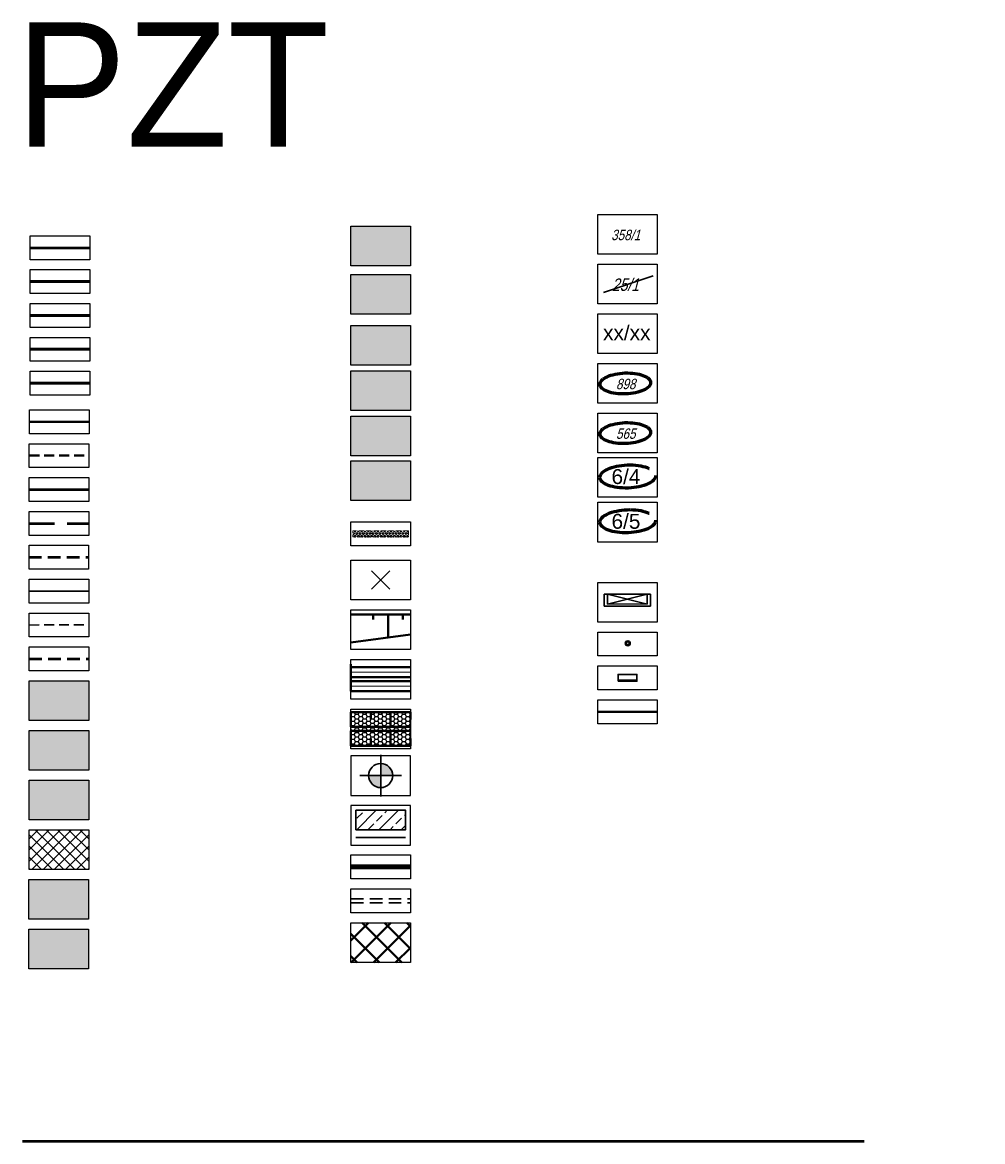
# Model space of a CAD drawing. Header units: metres. Extents: x 7429064 to 7431133, y 5709479 to 5714472.
# Tile 138 of 140: x 7430852 to 7430949, y 5710297 to 5710410. Entities that reach past the tile are written whole.
import ezdxf
from ezdxf.enums import TextEntityAlignment as Align
from ezdxf.lldxf.tags import DXFTag

# ---------------------------------------------------------------- set-up
doc = ezdxf.new("R2010")
doc.units = ezdxf.units.M
for name, pattern in [('ACAD_ISO03W100', [30, 12, -18]), ('DASHED', [19.05, 12.7, -6.35]), ('DASHED2', [0.375, 0.25, -0.125]), ('HIDDEN', [0.375, 0.25, -0.125]), ('KRESKOWA', [19.05, 12.7, -6.35])]:
    doc.linetypes.add(name, pattern=pattern)
for name, color, linetype, lineweight in [('_1_HECZ_BITUM', 7, 'DASHED2', 18), ('_D_03_ROZBIORKI OBIEKTOW', 6, '_LIKWIDACJA', 30), ('_D_1_KRAWĘDŹ - ZMIANA NAW', 7, 'DASHED2', 13), ('_D_2_HECZ_płytki wypustkowe ostrzegawcze', 30, 'Continuous', 25), ('_D_4_ŚCIEK PRZYKRAWĘŻNIKOWY_2 KOSTKI', 200, 'DASHED', 50), ('_D_6_MA_KOSZ NA SMIECI', 5, 'Continuous', 30), ('_D_6_MA_WIATA ORION', 220, 'Continuous', 30), ('_D_6_MA_ŁAWKA ULICZNA', 5, 'Continuous', 30), ('_D_7_PAS DROGOWY-LINIA ROZGR TEREN INW', 222, 'HIDDEN', 50), ('_D_7_PAS DROGOWY_PODZIAL', 1, 'Continuous', 50), ('_D_7_TEREN NIEZBEDNY DLA OB_BUD', 252, 'HIDDEN', 50), ('_D_Tabelka', 7, 'Continuous', 25), ('_GEOLOGIA', 24, 'Continuous', 30), ('_skarpy', 84, 'Continuous', 40), ('_skarpy umocnione', 202, 'Continuous', 25), ('_wycinka_ZUDP', 1, 'Continuous', 30), ('D_1_LINIA_KRAWĘŻNIK KAM_20_30 WYN 0 CM_BEZ FAZY', 80, 'DASHED', 50), ('D_1_LINIA_KRAWĘŻNIK KAM_20_30 WYN 12 CM', 80, 'Continuous', 50), ('D_1_LINIA_KRAWĘŻNIK_BET_20_30 WYN 0-2 CM', 5, 'HIDDEN', 40), ('D_1_LINIA_KRAWĘŻNIK_BET_20_30 WYN 12 CM', 7, 'Continuous', 40), ('D_1_LINIA_PALISADA_60 CM', 5, 'Continuous', 50), ('Dr-Krawędź jezdni', 251, 'DASHED2', 30), ('Dr-przepust', 32, 'ZYGZAK', 30), ('DZIAŁKI_WEJCIE _SIECI', 30, 'ACAD_ISO03W100', 60), ('DZIAŁKI_ZRID', 5, 'ACAD_ISO03W100', 60), ('HECZ BRUKOWANIA KOSTKA KAMIENNA 9_11', 42, 'Continuous', 13), ('KRAWĘŻNIK BETONOWY 12_25 WYN 0 CM', 250, 'DASHED', 50), ('M_PODZIAŁY', 1, 'Continuous', 30), ('Ogrodzenia proj', 200, 'OGRODZENIE2', 40), ('skarpa', 82, 'ŚLADY', 20), ('Tabelka', 7, 'Continuous', 25)]:
    doc.layers.add(name, color=color, linetype=linetype, lineweight=lineweight)
doc.layers.add('_Brudnopis', color=22, linetype='Continuous', lineweight=50, plot=False)
for name, color, linetype, lineweight, true_color, transparency in [('_D_2_HECZ_CPR', 7, 'Continuous', 0, 0xb3b3ff, 0.5), ('_D_2_HECZ_ROZBIÓRKI_OBIEKTOW', 7, 'Continuous', 30, 0xad00ad, 0.3), ('D_2_HECZ DROGI ROWEROWE', 7, 'Continuous', 0, 0xff7070, 0.5), ('D_2_HECZ_CHODNIK_KOSTKA', 7, 'Continuous', 0, 0xf7f588, 0.35), ('D_2_HECZ_DROGI KOSTKA', 7, 'Continuous', 13, 0xffbea8, 0.3), ('D_2_HECZ_JEZDNIA KR3- NOWA KONSTRUKCJA', 7, 'Continuous', 13, 0x99e6ff, 0.3), ('D_2_HECZ_JEZDNIA KR3- NOWA KONSTRUKCJA G4', 7, 'Continuous', 13, 0xbdbdbd, 0.3), ('D_2_HECZ_ZATOKI AUTOBUSOWE', 7, 'Continuous', 0, 0x002e23, 0.5), ('D_2_HECZ_ZIELEN', 7, 'Continuous', 13, 0xd6ffd6, 0.3)]:
    doc.layers.add(name, color=color, linetype=linetype, lineweight=lineweight, true_color=true_color, transparency=transparency)
doc.layers.add('_D_7_CZASOWE ZAJĘCIE_PRZEBUDOWA SIECI', color=7, linetype='HIDDEN', lineweight=50, true_color=0xd16900)
for name, color, linetype, lineweight, transparency in [('D_1_LINIA_OBRZEŻE_BET_6x30cm - III', 24, 'Continuous', 30, 0.3), ('D_2_HECZ ŚCIEŻKI ROWEROWE', 30, 'Continuous', 0, 0.5), ('D_2_HECZ_ZJAZDY - KOSTKA BET', 214, 'Continuous', 13, 0.3), ('D_4_Tabelka', 7, 'Continuous', 25, 0.3)]:
    doc.layers.add(name, color=color, linetype=linetype, lineweight=lineweight, transparency=transparency)
doc.styles.add('Annotative', font='txt')
doc.styles.add('ARIAL', font='arial.ttf')
doc.styles.add('GEO-INFO', font='arial.ttf')
doc.styles.add('LINIE', font='simplex.shx')
tags = doc.linetypes.add('_LIKWIDACJA', pattern='A,0,-3,["x",LINIE,S=2.54,R=0,X=-2.54,Y=-0.9],-3', length=6).pattern_tags.tags
tags[6] = DXFTag(74, 10)
doc.linetypes.add('OGRODZENIE2', pattern='A,6.35,-2.54,[132,ltypeshp.shx,S=2.54,R=0,X=-2.54,Y=0],-2.54,25.4', length=36.83)
doc.linetypes.add('ZYGZAK', pattern='A,0.00254,-5.08,[131,ltypeshp.shx,S=5.08,R=0,X=-5.08,Y=0],-10.16,[131,ltypeshp.shx,S=5.08,R=180,X=5.08,Y=0],-5.08', length=20.32254)
doc.linetypes.add('ŚLADY', pattern='A,3.81,[130,ltypeshp.shx,S=6.35,R=0,X=0,Y=0],3.81', length=7.62)

# ---------------------------------------------------------------- blocks, each defined once
blk = doc.blocks.new('A$C59100B2D')
at = {"layer": '_wycinka_ZUDP'}
for points in [[(0.701, -0.713), (-0.701, 0.713)], [(-0.7, -0.713), (0.701, 0.713)]]:
    blk.add_lwpolyline(points, dxfattribs=at)
blk = doc.blocks.new('odwiert')
at = {"layer": '_GEOLOGIA'}
h = blk.add_hatch(color=256, dxfattribs=at)
h.dxf.hatch_style = 1
h.paths.add_polyline_path([(0, 1.73), (0, 0), (1.73, 0, 0.414214)])
h.paths.add_polyline_path([(0, 0), (-1.73, 0, 0.414214), (0, -1.73)])
for points in [[(0, 3), (0, -3)], [(-3, 0), (3, 0)]]:
    blk.add_lwpolyline(points, dxfattribs=at)
blk.add_circle((0, 0), 1.73, dxfattribs=at)
blk = doc.blocks.new('kosz na śmieci')
for radius in [0.25, 0.15]:
    blk.add_circle((0, 0), radius)
blk = doc.blocks.new('Kosz')
at = {"layer": '_D_6_MA_KOSZ NA SMIECI', "rotation": 170.3852004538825}
blk.add_blockref('kosz na śmieci', (0, 0), dxfattribs=at)
blk = doc.blocks.new('YTP')
at = {"layer": '_D_6_MA_WIATA ORION', "color": 6}
for p, q in [((0, 0), (-0.14, -1.19)), ((0, 0), (4.62, -0.56)), ((0.32, -0.04), (0.2, -1.02)), ((0.2, -1.02), (4.3, -0.52)), ((0.2, -1.01), (4.18, -1.5)), ((0.32, -0.04), (4.18, -1.51)), ((4.3, -0.52), (4.18, -1.51)), ((4.62, -0.56), (4.47, -1.75)), ((-0.14, -1.19), (4.47, -1.75))]:
    blk.add_line(p, q, dxfattribs=at)
blk = doc.blocks.new('lawka')
at = {"layer": '_D_6_MA_ŁAWKA ULICZNA'}
blk.add_line((6600906.31, 5737255.72), (6600906.31, 5737253.82), dxfattribs=at)
blk.add_lwpolyline([(6600906.18, 5737255.72), (6600906.88, 5737255.72), (6600906.88, 5737253.82), (6600906.18, 5737253.82)], close=True, dxfattribs=at)

msp = doc.modelspace()

# ---------------------------------------------------------------- hatches: boundary and pattern name
at = {"layer": '_1_HECZ_BITUM', "lineweight": 20, "transparency": 33554687}
h = msp.add_hatch(dxfattribs=at)
h.set_pattern_fill('ANSI37', color=256, scale=0.25)
h.set_pattern_definition([(45, (-0.0009, 7.3686), (-0.56126600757, 0.56126600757), []), (135, (-0.0009, 7.3686), (-0.56126600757, -0.56126600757), [])])
h.paths.add_polyline_path([(7430859.051, 5710324.448), (7430859.051, 5710328.448), (7430853.047, 5710328.448), (7430853.047, 5710324.448)])
at = {"layer": '_D_2_HECZ_CPR', "transparency": 33554585}
h = msp.add_hatch(color=256, dxfattribs=at)
h.dxf.hatch_style = 1
h.paths.add_polyline_path([(7430891.467, 5710375.233), (7430891.467, 5710379.233), (7430885.464, 5710379.233), (7430885.464, 5710375.233)])
at = {"layer": '_D_2_HECZ_płytki wypustkowe ostrzegawcze'}
h = msp.add_hatch(dxfattribs=at)
h.set_pattern_fill('HEX', color=256, scale=0.03, angle=-89.95721)
h.set_pattern_definition([(270.0427919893, (22214.66341, 11714.51571), (0.1649777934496, 0.0001232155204), [0.09525, -0.1905]), (30.0427919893, (22214.66341, 11714.51571), (-0.0825956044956, 0.1428133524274), [0.09525, -0.1905]), (330.0427919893, (22214.66348, 11714.42046), (0.082382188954, 0.1429365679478), [0.09525, -0.1905])])
h.paths.add_polyline_path([(7430891.265, 5710358.533), (7430885.665, 5710358.533), (7430885.665, 5710357.933), (7430891.265, 5710357.933)])
at = {"layer": '_D_2_HECZ_ROZBIÓRKI_OBIEKTOW', "lineweight": 0}
h = msp.add_hatch(dxfattribs=at)
h.set_pattern_fill('ANSI33', color=256, scale=0.25)
h.set_pattern_definition([(45, (0.0014, -12.3707), (-1.12253201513, 1.12253201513), []), (45, (1.1239, -12.3707), (-1.12253201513, 1.12253201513), [0.79375, -0.396875])])
h.paths.add_polyline_path([(7430885.965, 5710330.403), (7430885.965, 5710328.449), (7430890.968, 5710328.449), (7430890.968, 5710330.403)])
at = {"layer": '_skarpy'}
h = msp.add_hatch(dxfattribs=at)
h.set_pattern_fill('ANSI37', color=256, scale=0.5)
h.set_pattern_definition([(45, (0.0014, -13.955), (-1.12253201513, 1.12253201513), []), (135, (0.0014, -13.955), (-1.12253201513, -1.12253201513), [])])
h.paths.add_polyline_path([(7430891.468, 5710315.076), (7430891.468, 5710319.076), (7430885.465, 5710319.076), (7430885.465, 5710315.076)])
at = {"layer": '_skarpy umocnione'}
h = msp.add_hatch(dxfattribs=at)
h.set_pattern_fill('HONEY', color=256, scale=0.083)
h.set_pattern_definition([(0, (4765.56889, 7104.22285), (0.3952875, 0.228219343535), [0.263525, -0.52705]), (120, (4765.56889, 7104.22285), (-0.3952874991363, 0.228219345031), [0.263525, -0.52705]), (60, (4765.56889, 7104.22285), (8.637e-10, 0.456438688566), [-0.52705, 0.263525])])
h.paths.add_polyline_path([(7430885.465, 5710340.3), (7430891.469, 5710340.3), (7430891.469, 5710336.9), (7430885.465, 5710336.9)])
at = {"layer": 'D_2_HECZ DROGI ROWEROWE', "transparency": 33554585}
h = msp.add_hatch(color=256, dxfattribs=at)
h.dxf.hatch_style = 1
h.paths.add_polyline_path([(7430891.467, 5710385.233), (7430891.467, 5710389.233), (7430885.464, 5710389.233), (7430885.464, 5710385.233)])
at = {"layer": 'D_2_HECZ ŚCIEŻKI ROWEROWE'}
h = msp.add_hatch(color=256, dxfattribs=at)
h.dxf.hatch_style = 1
h.paths.add_polyline_path([(7430891.467, 5710380.36), (7430891.467, 5710384.36), (7430885.464, 5710384.36), (7430885.464, 5710380.36)])
at = {"layer": 'D_2_HECZ_CHODNIK_KOSTKA', "transparency": 33554585}
h = msp.add_hatch(color=256, dxfattribs=at)
h.dxf.hatch_style = 1
h.paths.add_polyline_path([(7430853.036, 5710318.448), (7430853.036, 5710314.448), (7430859.04, 5710314.448), (7430859.04, 5710318.448)])
at = {"layer": 'D_2_HECZ_DROGI KOSTKA'}
h = msp.add_hatch(color=256, dxfattribs=at)
h.dxf.hatch_style = 1
h.paths.add_polyline_path([(7430859.04, 5710319.448), (7430859.04, 5710323.448), (7430853.036, 5710323.448), (7430853.036, 5710319.448)])
at = {"layer": 'D_2_HECZ_JEZDNIA KR3- NOWA KONSTRUKCJA'}
h = msp.add_hatch(color=256, dxfattribs=at)
h.dxf.hatch_style = 1
h.paths.add_polyline_path([(7430853.069, 5710343.448), (7430853.069, 5710339.448), (7430859.073, 5710339.448), (7430859.073, 5710343.448)])
at = {"layer": 'D_2_HECZ_JEZDNIA KR3- NOWA KONSTRUKCJA G4'}
h = msp.add_hatch(color=256, dxfattribs=at)
h.dxf.hatch_style = 1
h.paths.add_polyline_path([(7430853.069, 5710338.451), (7430853.069, 5710334.451), (7430859.073, 5710334.451), (7430859.073, 5710338.451)])
at = {"layer": 'D_2_HECZ_ZATOKI AUTOBUSOWE', "transparency": 33554585}
h = msp.add_hatch(color=256, dxfattribs=at)
h.dxf.hatch_style = 1
h.paths.add_polyline_path([(7430885.464, 5710374.648), (7430885.464, 5710370.648), (7430891.467, 5710370.648), (7430891.467, 5710374.648)])
at = {"layer": 'D_2_HECZ_ZIELEN', "transparency": 33554687}
h = msp.add_hatch(color=256, dxfattribs=at)
h.dxf.hatch_style = 1
h.paths.add_polyline_path([(7430885.465, 5710365.584), (7430891.468, 5710365.584), (7430891.468, 5710361.584), (7430885.465, 5710361.584)])
at = {"layer": 'D_2_HECZ_ZJAZDY - KOSTKA BET', "transparency": 33554508}
h = msp.add_hatch(color=256, dxfattribs=at)
h.dxf.hatch_style = 1
h.paths.add_polyline_path([(7430859.051, 5710329.448), (7430859.051, 5710333.448), (7430853.047, 5710333.448), (7430853.047, 5710329.448)])
at = {"layer": 'HECZ BRUKOWANIA KOSTKA KAMIENNA 9_11', "transparency": 33554534}
h = msp.add_hatch(color=256, dxfattribs=at)
h.dxf.hatch_style = 1
h.paths.add_polyline_path([(7430885.464, 5710370.098), (7430885.464, 5710366.098), (7430891.468, 5710366.098), (7430891.468, 5710370.098)])

# ---------------------------------------------------------------- linework, layer by layer
at = {"layer": '_Brudnopis', "flags": 128}
msp.add_lwpolyline([(7430937.192, 5710297.044), (7430852.368, 5710297.044)], dxfattribs=at)
at = {"layer": '_D_03_ROZBIORKI OBIEKTOW', "ltscale": 0.2, "elevation": 0.003}
msp.add_lwpolyline([(7430885.965, 5710330.403), (7430885.965, 5710328.449), (7430890.968, 5710328.449), (7430890.968, 5710330.403)], close=True, dxfattribs=at)
at = {"layer": '_D_03_ROZBIORKI OBIEKTOW', "ltscale": 0.2, "elevation": 0.004}
msp.add_lwpolyline([(7430885.965, 5710327.676), (7430890.968, 5710327.676)], dxfattribs=at)
at = {"layer": '_D_1_KRAWĘDŹ - ZMIANA NAW', "ltscale": 2, "elevation": 0.004, "flags": 128}
msp.add_lwpolyline([(7430891.265, 5710358.533), (7430885.665, 5710358.533), (7430885.665, 5710357.933), (7430891.265, 5710357.933)], close=True, dxfattribs=at)
at = {"layer": '_D_4_ŚCIEK PRZYKRAWĘŻNIKOWY_2 KOSTKI', "ltscale": 0.1, "elevation": 0, "flags": 128}
msp.add_lwpolyline([(7430853.069, 5710345.651), (7430859.069, 5710345.656)], dxfattribs=at)
at = {"layer": '_D_7_CZASOWE ZAJĘCIE_PRZEBUDOWA SIECI', "ltscale": 10, "const_width": 0.3, "elevation": -0.001, "flags": 128}
msp.add_lwpolyline([(7430853.16, 5710373.41), (7430859.16, 5710373.41)], dxfattribs=at)
at = {"layer": '_D_7_PAS DROGOWY-LINIA ROZGR TEREN INW', "ltscale": 10, "const_width": 0.3, "elevation": -0.001, "flags": 128}
msp.add_lwpolyline([(7430853.16, 5710380.229), (7430859.16, 5710380.229)], dxfattribs=at)
at = {"layer": '_D_7_PAS DROGOWY_PODZIAL', "ltscale": 0.2, "const_width": 0.3, "elevation": 0, "flags": 128}
msp.add_lwpolyline([(7430853.161, 5710376.822), (7430859.161, 5710376.827)], dxfattribs=at)
at = {"layer": '_D_7_TEREN NIEZBEDNY DLA OB_BUD', "color": 96, "linetype": 'ByBlock', "lineweight": 50, "ltscale": 10, "true_color": 0x008000, "elevation": -0.001, "flags": 128}
msp.add_lwpolyline([(7430853.16, 5710387.05), (7430859.16, 5710387.055)], dxfattribs=at)
at = {"layer": '_D_7_TEREN NIEZBEDNY DLA OB_BUD', "ltscale": 10, "const_width": 0.3, "elevation": -0.001, "flags": 128}
msp.add_lwpolyline([(7430853.16, 5710383.64), (7430859.16, 5710383.645)], dxfattribs=at)
at = {"layer": '_D_Tabelka', "ltscale": 5, "extrusion": (-1.30025e-07, 7.79894e-06, 1), "elevation": 43.569, "flags": 128}
for points in [[(7430853.16, 5710388.255), (7430859.16, 5710388.255), (7430859.16, 5710385.845), (7430853.16, 5710385.845)], [(7430853.16, 5710384.845), (7430859.16, 5710384.845), (7430859.16, 5710382.434), (7430853.16, 5710382.434)], [(7430853.16, 5710381.434), (7430859.16, 5710381.434), (7430859.16, 5710379.023), (7430853.16, 5710379.024)], [(7430853.161, 5710378.027), (7430859.161, 5710378.027), (7430859.161, 5710375.617), (7430853.161, 5710375.617)], [(7430853.16, 5710374.615), (7430859.16, 5710374.615), (7430859.16, 5710372.205), (7430853.16, 5710372.205)]]:
    msp.add_lwpolyline(points, close=True, dxfattribs=at)
at = {"layer": '_D_Tabelka'}
for points, elevation in [([(7430885.464, 5710379.233), (7430891.467, 5710379.233), (7430891.467, 5710375.233), (7430885.464, 5710375.233)], 0), ([(7430910.332, 5710348.357), (7430916.335, 5710348.357), (7430916.335, 5710345.944), (7430910.332, 5710345.944)], 0), ([(7430910.332, 5710344.946), (7430916.335, 5710344.946), (7430916.335, 5710342.533), (7430910.332, 5710342.533)], 0), ([(7430885.465, 5710335.903), (7430885.465, 5710331.903), (7430891.468, 5710331.903), (7430891.468, 5710335.903), (7430885.465, 5710335.903)], 0.004), ([(7430885.465, 5710330.903), (7430885.465, 5710326.903), (7430891.468, 5710326.903), (7430891.468, 5710330.903), (7430885.465, 5710330.903)], 0.004)]:
    msp.add_lwpolyline(points, close=True, dxfattribs=dict(at, elevation=elevation))
at = {"layer": '_skarpy', "flags": 128}
for points, elevation in [([(7430885.465, 5710350.12), (7430891.469, 5710350.12)], 0.004), ([(7430885.465, 5710350.12), (7430891.469, 5710350.12)], 0.004), ([(7430887.715, 5710350.12), (7430887.715, 5710349.62)], 0.004), ([(7430889.215, 5710350.12), (7430889.215, 5710347.796)], 0.004), ([(7430889.215, 5710350.12), (7430889.215, 5710347.796)], 0.004), ([(7430890.715, 5710350.12), (7430890.715, 5710349.62)], 0.004), ([(7430890.715, 5710350.12), (7430890.715, 5710349.62)], 0.004), ([(7430885.465, 5710347.288), (7430891.469, 5710348.1)], 0.004), ([(7430885.465, 5710347.288), (7430891.469, 5710348.1)], 0.004), ([(7430885.465, 5710345.12), (7430885.465, 5710342.39)], 0.004), ([(7430891.469, 5710344.8), (7430885.468, 5710344.8)], 0.005), ([(7430891.469, 5710343.4), (7430885.465, 5710343.4)], 0.005), ([(7430891.469, 5710343.8), (7430885.466, 5710343.8)], 0.005), ([(7430891.469, 5710342.4), (7430885.463, 5710342.4)], 0.005), ([(7430885.465, 5710340.3), (7430885.465, 5710338.8)], 0.005), ([(7430887.465, 5710340.3), (7430887.465, 5710339.55)], 0.005), ([(7430889.465, 5710340.3), (7430889.465, 5710338.8)], 0.005), ([(7430891.465, 5710340.3), (7430891.467, 5710339.55)], 0.005), ([(7430885.465, 5710336.9), (7430885.465, 5710338.4)], 0.005), ([(7430887.465, 5710336.9), (7430887.465, 5710337.65)], 0.005), ([(7430889.465, 5710336.9), (7430889.465, 5710338.4)], 0.005), ([(7430891.465, 5710336.9), (7430891.467, 5710337.65)], 0.005)]:
    msp.add_lwpolyline(points, dxfattribs=dict(at, elevation=elevation))
at = {"layer": '_skarpy', "elevation": 0.005}
for points in [[(7430885.465, 5710340.3), (7430891.469, 5710340.3)], [(7430885.465, 5710338.8), (7430891.469, 5710338.8)], [(7430885.465, 5710338.4), (7430891.469, 5710338.4)], [(7430885.465, 5710336.9), (7430891.469, 5710336.9)]]:
    msp.add_lwpolyline(points, dxfattribs=at)
at = {"layer": 'D_1_LINIA_KRAWĘŻNIK KAM_20_30 WYN 0 CM_BEZ FAZY', "ltscale": 0.2, "elevation": 0, "flags": 128}
msp.add_lwpolyline([(7430853.059, 5710359.294), (7430859.059, 5710359.299)], dxfattribs=at)
at = {"layer": 'D_1_LINIA_KRAWĘŻNIK KAM_20_30 WYN 12 CM', "elevation": 0, "flags": 128}
msp.add_lwpolyline([(7430853.069, 5710362.705), (7430859.069, 5710362.71)], dxfattribs=at)
at = {"layer": 'D_1_LINIA_KRAWĘŻNIK_BET_20_30 WYN 0-2 CM', "ltscale": 4, "elevation": 0, "flags": 128}
msp.add_lwpolyline([(7430853.079, 5710366.116), (7430859.079, 5710366.121)], dxfattribs=at)
at = {"layer": 'D_1_LINIA_KRAWĘŻNIK_BET_20_30 WYN 12 CM', "ltscale": 5, "elevation": 0}
msp.add_lwpolyline([(7430853.089, 5710369.527), (7430859.089, 5710369.532)], dxfattribs=at)
at = {"layer": 'D_1_LINIA_OBRZEŻE_BET_6x30cm - III', "elevation": 0, "flags": 128}
msp.add_lwpolyline([(7430853.049, 5710352.473), (7430859.049, 5710352.478)], dxfattribs=at)
at = {"layer": 'D_1_LINIA_PALISADA_60 CM', "lineweight": 100, "elevation": 0.004, "flags": 128}
msp.add_lwpolyline([(7430885.475, 5710324.703), (7430891.475, 5710324.708)], dxfattribs=at)
at = {"layer": 'D_4_Tabelka'}
for points, elevation in [([(7430885.464, 5710389.233), (7430891.467, 5710389.233), (7430891.467, 5710385.233), (7430885.464, 5710385.233)], 0), ([(7430885.464, 5710384.36), (7430891.467, 5710384.36), (7430891.467, 5710380.36), (7430885.464, 5710380.36)], 0.001), ([(7430885.464, 5710374.648), (7430891.467, 5710374.648), (7430891.467, 5710370.648), (7430885.464, 5710370.648)], 0.001), ([(7430853.079, 5710370.732), (7430859.083, 5710370.732), (7430859.083, 5710368.319), (7430853.079, 5710368.319)], 0), ([(7430885.464, 5710370.098), (7430891.468, 5710370.098), (7430891.468, 5710366.098), (7430885.464, 5710366.098)], 0.002), ([(7430853.069, 5710367.321), (7430859.073, 5710367.321), (7430859.073, 5710364.908), (7430853.069, 5710364.908)], 0), ([(7430885.465, 5710365.584), (7430891.468, 5710365.584), (7430891.468, 5710361.584), (7430885.465, 5710361.584)], 0.003), ([(7430885.465, 5710365.584), (7430891.468, 5710365.584), (7430891.468, 5710361.584), (7430885.465, 5710361.584)], 0.003), ([(7430853.059, 5710363.91), (7430859.063, 5710363.91), (7430859.063, 5710361.497), (7430853.059, 5710361.497)], 0), ([(7430853.049, 5710360.5), (7430859.053, 5710360.5), (7430859.053, 5710358.087), (7430853.049, 5710358.087)], 0), ([(7430853.069, 5710343.448), (7430859.073, 5710343.448), (7430859.073, 5710339.448), (7430853.069, 5710339.448)], 0), ([(7430853.069, 5710338.451), (7430859.073, 5710338.451), (7430859.073, 5710334.451), (7430853.069, 5710334.451)], 0), ([(7430853.047, 5710333.448), (7430859.051, 5710333.448), (7430859.051, 5710329.448), (7430853.047, 5710329.448)], 0), ([(7430853.047, 5710328.448), (7430859.051, 5710328.448), (7430859.051, 5710324.448), (7430853.047, 5710324.448)], 0), ([(7430885.465, 5710325.908), (7430891.468, 5710325.908), (7430891.468, 5710323.495), (7430885.465, 5710323.495)], 0.004), ([(7430853.036, 5710323.448), (7430859.04, 5710323.448), (7430859.04, 5710319.448), (7430853.036, 5710319.448)], 0), ([(7430853.036, 5710318.448), (7430859.04, 5710318.448), (7430859.04, 5710314.448), (7430853.036, 5710314.448)], 0), ([(7430885.465, 5710319.076), (7430891.468, 5710319.076), (7430891.468, 5710315.076), (7430885.465, 5710315.076)], 0.004), ([(7430885.465, 5710319.076), (7430891.468, 5710319.076), (7430891.468, 5710315.076), (7430885.465, 5710315.076)], 0.004)]:
    msp.add_lwpolyline(points, close=True, dxfattribs=dict(at, elevation=elevation))
at = {"layer": 'D_4_Tabelka', "ltscale": 5, "extrusion": (-1.30025e-07, 7.79894e-06, 1), "flags": 128}
for points, elevation in [([(7430853.049, 5710353.678), (7430859.049, 5710353.678), (7430859.049, 5710351.267), (7430853.049, 5710351.267)], 43.568), ([(7430853.059, 5710350.267), (7430859.059, 5710350.267), (7430859.059, 5710347.856), (7430853.059, 5710347.856)], 43.568), ([(7430853.069, 5710346.856), (7430859.069, 5710346.856), (7430859.069, 5710344.446), (7430853.069, 5710344.446)], 43.568), ([(7430910.332, 5710341.535), (7430916.332, 5710341.535), (7430916.332, 5710339.124), (7430910.332, 5710339.125)], 43.569)]:
    msp.add_lwpolyline(points, close=True, dxfattribs=dict(at, elevation=elevation))
at = {"layer": 'Dr-Krawędź jezdni', "ltscale": 4, "elevation": 0}
msp.add_lwpolyline([(7430853.059, 5710349.062), (7430859.059, 5710349.067)], dxfattribs=at)
at = {"layer": 'Dr-przepust', "color": 26, "linetype": 'KRESKOWA', "ltscale": 0.1, "elevation": 0.004}
for points in [[(7430885.465, 5710321.487), (7430891.468, 5710321.487)], [(7430885.465, 5710321.088), (7430891.468, 5710321.089)]]:
    msp.add_lwpolyline(points, dxfattribs=at)
at = {"layer": 'DZIAŁKI_WEJCIE _SIECI'}
for centre, major_axis in [((7430913.114, 5710368.383, -77.987), (2.55, 0.092)), ((7430913.361, 5710359.511, -77.121), (2.805, 0.102))]:
    msp.add_ellipse(centre, major_axis=major_axis, ratio=0.4139426, dxfattribs=at)
at = {"layer": 'DZIAŁKI_ZRID'}
for centre, major_axis in [((7430913.114, 5710373.383, -77.987), (2.55, 0.092)), ((7430913.361, 5710364.017, -77.121), (2.805, 0.102))]:
    msp.add_ellipse(centre, major_axis=major_axis, ratio=0.4139426, dxfattribs=at)
at = {"layer": 'KRAWĘŻNIK BETONOWY 12_25 WYN 0 CM', "ltscale": 0.1}
msp.add_line((7430853.039, 5710355.884, 0), (7430859.039, 5710355.888, 0), dxfattribs=at)
at = {"layer": 'M_PODZIAŁY'}
msp.add_line((7430910.932, 5710382.535, 90.068), (7430915.92, 5710384.209, 90.068), dxfattribs=at)
at = {"layer": 'Ogrodzenia proj', "ltscale": 0.05, "elevation": -0.001, "flags": 128}
msp.add_lwpolyline([(7430910.332, 5710340.33), (7430916.332, 5710340.335)], dxfattribs=at)
at = {"layer": 'skarpa', "ltscale": 0.04, "elevation": 0.005}
for points in [[(7430891.469, 5710344.3), (7430885.467, 5710344.3)], [(7430891.469, 5710342.9), (7430885.464, 5710342.9)]]:
    msp.add_lwpolyline(points, dxfattribs=at)
at = {"layer": 'Tabelka', "ltscale": 5, "extrusion": (-1.30025e-07, 7.79894e-06, 1), "flags": 128}
for points, elevation in [([(7430910.332, 5710390.407), (7430916.332, 5710390.407), (7430916.332, 5710386.407), (7430910.332, 5710386.407)], 43.569), ([(7430910.332, 5710390.407), (7430916.332, 5710390.407), (7430916.332, 5710386.407), (7430910.332, 5710386.407)], 43.569), ([(7430910.332, 5710385.404), (7430916.332, 5710385.404), (7430916.332, 5710381.404), (7430910.332, 5710381.404)], 43.569), ([(7430910.332, 5710380.401), (7430916.332, 5710380.401), (7430916.332, 5710376.401), (7430910.332, 5710376.401)], 43.569), ([(7430910.332, 5710375.401), (7430916.332, 5710375.401), (7430916.332, 5710371.401), (7430910.332, 5710371.401)], 43.569), ([(7430910.332, 5710370.401), (7430916.332, 5710370.401), (7430916.332, 5710366.401), (7430910.332, 5710366.401)], 43.569), ([(7430910.332, 5710365.921), (7430916.332, 5710365.921), (7430916.332, 5710361.921), (7430910.332, 5710361.921)], 43.569), ([(7430910.332, 5710361.415), (7430916.332, 5710361.415), (7430916.332, 5710357.415), (7430910.332, 5710357.415)], 43.569), ([(7430885.465, 5710359.438), (7430891.465, 5710359.438), (7430891.465, 5710357.028), (7430885.465, 5710357.028)], 43.572), ([(7430853.039, 5710357.089), (7430859.039, 5710357.089), (7430859.039, 5710354.678), (7430853.039, 5710354.678)], 43.568), ([(7430910.332, 5710353.354), (7430916.332, 5710353.354), (7430916.332, 5710349.354), (7430910.332, 5710349.354)], 43.569)]:
    msp.add_lwpolyline(points, close=True, dxfattribs=dict(at, elevation=elevation))
at = {"layer": 'Tabelka'}
for points, elevation in [([(7430885.465, 5710355.595), (7430891.468, 5710355.595), (7430891.468, 5710351.595), (7430885.465, 5710351.595)], 0.004), ([(7430885.465, 5710350.6), (7430891.469, 5710350.6), (7430891.469, 5710346.6), (7430885.465, 5710346.6)], 0.005), ([(7430885.465, 5710345.6), (7430891.469, 5710345.6), (7430891.469, 5710341.6), (7430885.465, 5710341.6)], 0.005), ([(7430885.465, 5710340.6), (7430891.469, 5710340.6), (7430891.469, 5710336.6), (7430885.465, 5710336.6)], 0.005), ([(7430885.465, 5710322.492), (7430891.468, 5710322.492), (7430891.468, 5710320.079), (7430885.465, 5710320.079)], 0.004)]:
    msp.add_lwpolyline(points, close=True, dxfattribs=dict(at, elevation=elevation))

# ---------------------------------------------------------------- block references
at = {"layer": '_D_6_MA_KOSZ NA SMIECI'}
msp.add_blockref('Kosz', (7430913.356, 5710347.215, -0.001), dxfattribs=at)
at = {"layer": '_D_6_MA_WIATA ORION', "color": 6, "rotation": 6.92917715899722}
msp.add_blockref('YTP', (7430910.99, 5710352.161, -0.001), dxfattribs=at)
at = {"layer": '_D_6_MA_ŁAWKA ULICZNA', "rotation": 90}
msp.add_blockref('lawka', (13168168.101, -890562.789, 0), dxfattribs=at)
at = {"layer": '_GEOLOGIA', "xscale": 0.7, "yscale": 0.7, "zscale": 0.7}
msp.add_blockref('odwiert', (7430888.467, 5710333.903, 0.004), dxfattribs=at)
at = {"layer": '_wycinka_ZUDP', "xscale": -1.3, "yscale": 1.3, "zscale": 1.3}
msp.add_blockref('A$C59100B2D', (7430888.466, 5710353.596, 0.004), dxfattribs=at)

# ---------------------------------------------------------------- texts
at = {"layer": '_Brudnopis', "style": 'Annotative'}
msp.add_text('PZT', height=12.5, dxfattribs=at).set_placement((7430851.694, 5710397.241, -0.001))
at = {"layer": '_D_7_TEREN NIEZBEDNY DLA OB_BUD', "color": 96, "linetype": 'ByBlock', "lineweight": 50, "ltscale": 10, "true_color": 0x008000, "style": 'GEO-INFO', "oblique": 15.00004, "width": 0.8}
for s, height, p in [('358/1', 1.05, (7430913.156, 5710388.336, 0)), ('25/1', 1.25, (7430913.125, 5710383.331, 0)), ('898', 1.05, (7430913.156, 5710373.331, 0)), ('565', 1.05, (7430913.156, 5710368.331, 0))]:
    msp.add_text(s, height=height, dxfattribs=at).set_placement(p, align=Align.MIDDLE_CENTER)
at = {"layer": 'M_PODZIAŁY', "char_height": 1.5, "attachment_point": 1, "style": 'ARIAL'}
for s, width, insert in [('xx/xx', 3.68524, (7430910.874, 5710379.239, 90.068)), ('6/4', 3.11227, (7430911.724, 5710364.758, 90.068)), ('6/5', 3.11227, (7430911.724, 5710360.252, 90.068))]:
    msp.add_mtext_dynamic_manual_height_columns(s, width=width, gutter_width=11.87, heights=[1.326], dxfattribs=dict(at, insert=insert))

doc.saveas('drawing.dxf')
